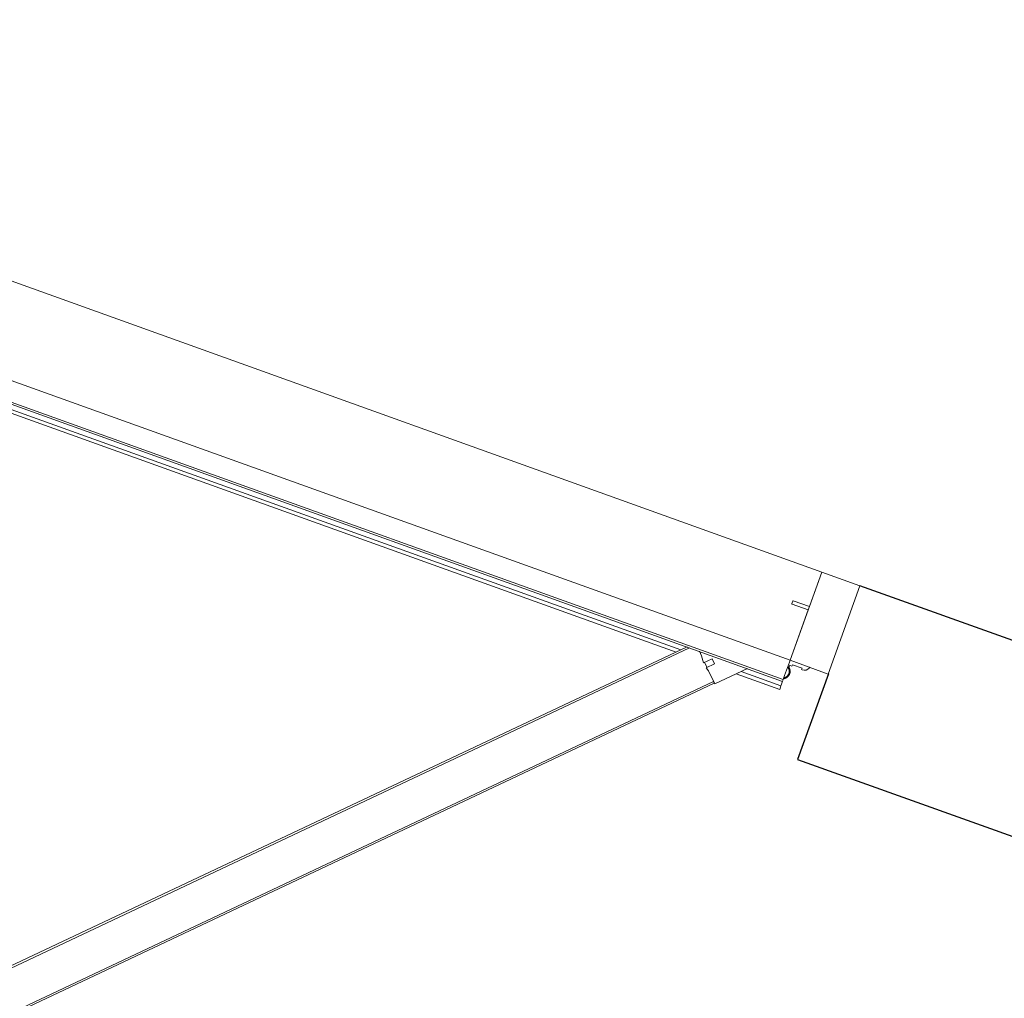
# Model space of a CAD drawing. Header units: inches. Extents: x 424 to 2043, y -237 to 445.
# Tile 11 of 256: x 533.71 to 534.78, y -89.68 to -88.62. Entities that reach past the tile are written whole.
import ezdxf

# ---------------------------------------------------------------- set-up
doc = ezdxf.new("R2010")
doc.units = ezdxf.units.IN
doc.header["$MEASUREMENT"] = 0
doc.layers.add('A-DOOR', color=31, linetype='Continuous', lineweight=9)
doc.layers.add('A-WALL', color=113, linetype='Continuous', lineweight=9)

# ---------------------------------------------------------------- blocks, each defined once
blk = doc.blocks.new('5-panel_Bi-fold_external_door_10806 - Type 1-239811-زیرزمین')
at = {"layer": 'A-DOOR'}
for p, q in [((-1.6757, 0.639), (-2.262, 0.0527)), ((-1.6743, 0.6376), (-2.2606, 0.0512)), ((-1.6432, 0.6065), (-2.2239, 0.0257)), ((-1.6417, 0.605), (-2.2211, 0.0257)), ((-2.2627, 0.0534), (-2.2904, 0.0257)), ((-2.2516, 0.0422), (-2.2627, 0.0534)), ((-2.2606, 0.0512), (-2.262, 0.0527)), ((-2.281, 0.0351), (-2.331, 0.0351)), ((-2.331, 0.0311), (-2.331, 0.0351)), ((-2.2551, 0.033), (-2.248, 0.0401)), ((-2.2509, 0.0288), (-2.2551, 0.033)), ((-2.248, 0.0401), (-2.2516, 0.0422)), ((-2.2435, 0.0361), (-2.2509, 0.0288)), ((-2.2445, 0.0351), (-2.2488, 0.0394)), ((-2.2389, 0.0296), (-2.2435, 0.0361)), ((-0.94, 0.0351), (-2.2117, 0.0351)), ((-2.331, 0.0311), (-2.285, 0.0311)), ((-2.331, 0.0301), (-2.331, 0.0311)), ((-2.331, 0.0255), (-2.331, 0.0301)), ((2.581, 0.0259), (-2.331, 0.0259)), ((-2.331, 0.0255), (-2.331, 0.0259)), ((-2.331, 0.0243), (-2.331, 0.0255)), ((-2.331, 0.0237), (-2.331, 0.0243)), ((2.581, 0.0237), (-2.331, 0.0237)), ((-2.331, 0.0193), (-2.331, 0.0237)), ((-2.2351, 0.0257), (-2.2389, 0.0296)), ((-2.2157, 0.0311), (-0.936, 0.0311)), ((-2.331, 0.0038), (-2.331, 0.0193)), ((-2.331, 0.0016), (-2.375, 0.0016)), ((-2.375, 0.0016), (-2.375, -0.1)), ((-2.3461, 0.0069), (-2.3469, 0.0069)), ((-2.3461, 0.0069), (-2.3469, 0.0069)), ((-2.3461, 0.0053), (-2.3461, 0.0069)), ((-2.3461, 0.0053), (-2.3461, 0.0069)), ((-2.335, 0.0053), (-2.3461, 0.0053)), ((-2.331, 0.0069), (-2.335, 0.0069)), ((-2.335, 0.0069), (-2.335, 0.0053)), ((-2.3325, 0.0094), (-2.3325, 0.0069)), ((-2.3325, 0.0094), (-2.3325, 0.0069)), ((-2.3325, 0.0094), (-2.3325, 0.0069)), ((-2.3325, 0.0094), (-2.3325, 0.0069)), ((-2.331, 0.0016), (-2.331, 0.0038)), ((-2.331, -0.1), (-2.331, 0.0016)), ((-2.331, 0.0016), (2.581, 0.0016)), ((-2.331, -0.0565), (-2.331, 0.0016)), ((-2.3125, -0.0565), (-2.331, -0.0565)), ((-2.331, -0.1), (-2.331, -0.0602)), ((-2.331, -0.0602), (-2.3125, -0.0602)), ((-2.312, -0.0597), (-2.312, -0.057)), ((-2.375, -0.1), (-2.331, -0.1)), ((-2.331, -0.1), (2.581, -0.1))]:
    blk.add_line(p, q, dxfattribs=at)
at = {"layer": 'A-DOOR', "flags": 128}
blk.add_lwpolyline([(-2.3312, 0.0227), (-2.3315, 0.0225), (-2.3317, 0.0224), (-2.332, 0.0222), (-2.3323, 0.022), (-2.3325, 0.0218), (-2.3328, 0.0216), (-2.333, 0.0214), (-2.3332, 0.0212), (-2.3335, 0.0209), (-2.3337, 0.0207), (-2.3339, 0.0204), (-2.3341, 0.0202), (-2.3342, 0.0199), (-2.3344, 0.0196), (-2.3346, 0.0194), (-2.3347, 0.0191), (-2.3348, 0.0188), (-2.335, 0.0185), (-2.3351, 0.0182), (-2.3352, 0.0179), (-2.3352, 0.0176), (-2.3353, 0.0173), (-2.3354, 0.017), (-2.3354, 0.0166), (-2.3355, 0.0163), (-2.3355, 0.016), (-2.3355, 0.0157), (-2.3355, 0.0154), (-2.3355, 0.015), (-2.3355, 0.0147), (-2.3354, 0.0144), (-2.3354, 0.0141), (-2.3353, 0.0138), (-2.3352, 0.0135), (-2.3351, 0.0132), (-2.335, 0.0129), (-2.3349, 0.0126), (-2.3348, 0.0123), (-2.3346, 0.012), (-2.3345, 0.0117), (-2.3343, 0.0114), (-2.3342, 0.0112), (-2.334, 0.0109), (-2.3338, 0.0106), (-2.3336, 0.0104), (-2.3334, 0.0102), (-2.3331, 0.0099), (-2.3329, 0.0097), (-2.3327, 0.0095), (-2.3324, 0.0093), (-2.3322, 0.0091), (-2.3319, 0.0089), (-2.3316, 0.0087), (-2.3313, 0.0086), (-2.3311, 0.0084)], dxfattribs=at)
blk.add_lwpolyline([(-2.3312, 0.0227), (-2.3315, 0.0225), (-2.3317, 0.0224), (-2.332, 0.0222), (-2.3323, 0.022), (-2.3325, 0.0218), (-2.3328, 0.0216), (-2.333, 0.0214), (-2.3332, 0.0212), (-2.3335, 0.0209), (-2.3337, 0.0207), (-2.3339, 0.0204), (-2.3341, 0.0202), (-2.3342, 0.0199), (-2.3344, 0.0196), (-2.3346, 0.0194), (-2.3347, 0.0191), (-2.3348, 0.0188), (-2.335, 0.0185), (-2.3351, 0.0182), (-2.3352, 0.0179), (-2.3352, 0.0176), (-2.3353, 0.0173), (-2.3354, 0.017), (-2.3354, 0.0166), (-2.3355, 0.0163), (-2.3355, 0.016), (-2.3355, 0.0157), (-2.3355, 0.0154), (-2.3355, 0.015), (-2.3355, 0.0147), (-2.3354, 0.0144), (-2.3354, 0.0141), (-2.3353, 0.0138), (-2.3352, 0.0135), (-2.3351, 0.0132), (-2.335, 0.0129), (-2.3349, 0.0126), (-2.3348, 0.0123), (-2.3346, 0.012), (-2.3345, 0.0117), (-2.3343, 0.0114), (-2.3342, 0.0112), (-2.334, 0.0109), (-2.3338, 0.0106), (-2.3336, 0.0104), (-2.3334, 0.0102), (-2.3331, 0.0099), (-2.3329, 0.0097), (-2.3327, 0.0095), (-2.3324, 0.0093), (-2.3322, 0.0091), (-2.3319, 0.0089), (-2.3316, 0.0087), (-2.3313, 0.0086), (-2.3311, 0.0084)], dxfattribs=at)
blk.add_lwpolyline([(-2.3312, 0.0227), (-2.3315, 0.0225), (-2.3317, 0.0224), (-2.332, 0.0222), (-2.3323, 0.022), (-2.3325, 0.0218), (-2.3328, 0.0216), (-2.333, 0.0214), (-2.3332, 0.0212), (-2.3335, 0.0209), (-2.3337, 0.0207), (-2.3339, 0.0204), (-2.3341, 0.0202), (-2.3342, 0.0199), (-2.3344, 0.0196), (-2.3346, 0.0194), (-2.3347, 0.0191), (-2.3348, 0.0188), (-2.335, 0.0185), (-2.3351, 0.0182), (-2.3352, 0.0179), (-2.3352, 0.0176), (-2.3353, 0.0173), (-2.3354, 0.017), (-2.3354, 0.0166), (-2.3355, 0.0163), (-2.3355, 0.016), (-2.3355, 0.0157), (-2.3355, 0.0154), (-2.3355, 0.015), (-2.3355, 0.0147), (-2.3354, 0.0144), (-2.3354, 0.0141), (-2.3353, 0.0138), (-2.3352, 0.0135), (-2.3351, 0.0132), (-2.335, 0.0129), (-2.3349, 0.0126), (-2.3348, 0.0123), (-2.3346, 0.012), (-2.3345, 0.0117), (-2.3343, 0.0114), (-2.3342, 0.0112), (-2.334, 0.0109), (-2.3338, 0.0106), (-2.3336, 0.0104), (-2.3334, 0.0102), (-2.3331, 0.0099), (-2.3329, 0.0097), (-2.3327, 0.0095), (-2.3324, 0.0093), (-2.3322, 0.0091), (-2.3319, 0.0089), (-2.3316, 0.0087), (-2.3313, 0.0086), (-2.3311, 0.0084)], dxfattribs=at)
blk.add_lwpolyline([(-2.3312, 0.0227), (-2.3315, 0.0225), (-2.3317, 0.0224), (-2.332, 0.0222), (-2.3323, 0.022), (-2.3325, 0.0218), (-2.3328, 0.0216), (-2.333, 0.0214), (-2.3332, 0.0212), (-2.3335, 0.0209), (-2.3337, 0.0207), (-2.3339, 0.0204), (-2.3341, 0.0202), (-2.3342, 0.0199), (-2.3344, 0.0196), (-2.3346, 0.0194), (-2.3347, 0.0191), (-2.3348, 0.0188), (-2.335, 0.0185), (-2.3351, 0.0182), (-2.3352, 0.0179), (-2.3352, 0.0176), (-2.3353, 0.0173), (-2.3354, 0.017), (-2.3354, 0.0166), (-2.3355, 0.0163), (-2.3355, 0.016), (-2.3355, 0.0157), (-2.3355, 0.0154), (-2.3355, 0.015), (-2.3355, 0.0147), (-2.3354, 0.0144), (-2.3354, 0.0141), (-2.3353, 0.0138), (-2.3352, 0.0135), (-2.3351, 0.0132), (-2.335, 0.0129), (-2.3349, 0.0126), (-2.3348, 0.0123), (-2.3346, 0.012), (-2.3345, 0.0117), (-2.3343, 0.0114), (-2.3342, 0.0112), (-2.334, 0.0109), (-2.3338, 0.0106), (-2.3336, 0.0104), (-2.3334, 0.0102), (-2.3331, 0.0099), (-2.3329, 0.0097), (-2.3327, 0.0095), (-2.3324, 0.0093), (-2.3322, 0.0091), (-2.3319, 0.0089), (-2.3316, 0.0087), (-2.3313, 0.0086), (-2.3311, 0.0084)], dxfattribs=at)
blk.add_lwpolyline([(-2.3312, 0.0227), (-2.3315, 0.0225), (-2.3317, 0.0224), (-2.332, 0.0222), (-2.3323, 0.022), (-2.3325, 0.0218), (-2.3328, 0.0216), (-2.333, 0.0214), (-2.3332, 0.0212), (-2.3335, 0.0209), (-2.3337, 0.0207), (-2.3339, 0.0204), (-2.3341, 0.0202), (-2.3342, 0.0199), (-2.3344, 0.0196), (-2.3346, 0.0194), (-2.3347, 0.0191), (-2.3348, 0.0188), (-2.335, 0.0185), (-2.3351, 0.0182), (-2.3352, 0.0179), (-2.3352, 0.0176), (-2.3353, 0.0173), (-2.3354, 0.017), (-2.3354, 0.0166), (-2.3355, 0.0163), (-2.3355, 0.016), (-2.3355, 0.0157), (-2.3355, 0.0154), (-2.3355, 0.015), (-2.3355, 0.0147), (-2.3354, 0.0144), (-2.3354, 0.0141), (-2.3353, 0.0138), (-2.3352, 0.0135), (-2.3351, 0.0132), (-2.335, 0.0129), (-2.3349, 0.0126), (-2.3348, 0.0123), (-2.3346, 0.012), (-2.3345, 0.0117), (-2.3343, 0.0114), (-2.3342, 0.0112), (-2.334, 0.0109), (-2.3338, 0.0106), (-2.3336, 0.0104), (-2.3334, 0.0102), (-2.3331, 0.0099), (-2.3329, 0.0097), (-2.3327, 0.0095), (-2.3324, 0.0093), (-2.3322, 0.0091), (-2.3319, 0.0089), (-2.3316, 0.0087), (-2.3313, 0.0086), (-2.3311, 0.0084)], dxfattribs=at)
blk.add_lwpolyline([(-2.3312, 0.0227), (-2.3315, 0.0225), (-2.3317, 0.0224), (-2.332, 0.0222), (-2.3323, 0.022), (-2.3325, 0.0218), (-2.3328, 0.0216), (-2.333, 0.0214), (-2.3332, 0.0212), (-2.3335, 0.0209), (-2.3337, 0.0207), (-2.3339, 0.0204), (-2.3341, 0.0202), (-2.3342, 0.0199), (-2.3344, 0.0196), (-2.3346, 0.0194), (-2.3347, 0.0191), (-2.3348, 0.0188), (-2.335, 0.0185), (-2.3351, 0.0182), (-2.3352, 0.0179), (-2.3352, 0.0176), (-2.3353, 0.0173), (-2.3354, 0.017), (-2.3354, 0.0166), (-2.3355, 0.0163), (-2.3355, 0.016), (-2.3355, 0.0157), (-2.3355, 0.0154), (-2.3355, 0.015), (-2.3355, 0.0147), (-2.3354, 0.0144), (-2.3354, 0.0141), (-2.3353, 0.0138), (-2.3352, 0.0135), (-2.3351, 0.0132), (-2.335, 0.0129), (-2.3349, 0.0126), (-2.3348, 0.0123), (-2.3346, 0.012), (-2.3345, 0.0117), (-2.3343, 0.0114), (-2.3342, 0.0112), (-2.334, 0.0109), (-2.3338, 0.0106), (-2.3336, 0.0104), (-2.3334, 0.0102), (-2.3331, 0.0099), (-2.3329, 0.0097), (-2.3327, 0.0095), (-2.3324, 0.0093), (-2.3322, 0.0091), (-2.3319, 0.0089), (-2.3316, 0.0087), (-2.3313, 0.0086), (-2.3311, 0.0084)], dxfattribs=at)
blk.add_lwpolyline([(-2.3312, 0.0227), (-2.3315, 0.0225), (-2.3317, 0.0224), (-2.332, 0.0222), (-2.3323, 0.022), (-2.3325, 0.0218), (-2.3328, 0.0216), (-2.333, 0.0214), (-2.3332, 0.0212), (-2.3335, 0.0209), (-2.3337, 0.0207), (-2.3339, 0.0204), (-2.3341, 0.0202), (-2.3342, 0.0199), (-2.3344, 0.0196), (-2.3346, 0.0194), (-2.3347, 0.0191), (-2.3348, 0.0188), (-2.335, 0.0185), (-2.3351, 0.0182), (-2.3352, 0.0179), (-2.3352, 0.0176), (-2.3353, 0.0173), (-2.3354, 0.017), (-2.3354, 0.0166), (-2.3355, 0.0163), (-2.3355, 0.016), (-2.3355, 0.0157), (-2.3355, 0.0154), (-2.3355, 0.015), (-2.3355, 0.0147), (-2.3354, 0.0144), (-2.3354, 0.0141), (-2.3353, 0.0138), (-2.3352, 0.0135), (-2.3351, 0.0132), (-2.335, 0.0129), (-2.3349, 0.0126), (-2.3348, 0.0123), (-2.3346, 0.012), (-2.3345, 0.0117), (-2.3343, 0.0114), (-2.3342, 0.0112), (-2.334, 0.0109), (-2.3338, 0.0106), (-2.3336, 0.0104), (-2.3334, 0.0102), (-2.3331, 0.0099), (-2.3329, 0.0097), (-2.3327, 0.0095), (-2.3324, 0.0093), (-2.3322, 0.0091), (-2.3319, 0.0089), (-2.3316, 0.0087), (-2.3313, 0.0086), (-2.3311, 0.0084)], dxfattribs=at)
blk.add_lwpolyline([(-2.3312, 0.0227), (-2.3315, 0.0225), (-2.3317, 0.0224), (-2.332, 0.0222), (-2.3323, 0.022), (-2.3325, 0.0218), (-2.3328, 0.0216), (-2.333, 0.0214), (-2.3332, 0.0212), (-2.3335, 0.0209), (-2.3337, 0.0207), (-2.3339, 0.0204), (-2.3341, 0.0202), (-2.3342, 0.0199), (-2.3344, 0.0196), (-2.3346, 0.0194), (-2.3347, 0.0191), (-2.3348, 0.0188), (-2.335, 0.0185), (-2.3351, 0.0182), (-2.3352, 0.0179), (-2.3352, 0.0176), (-2.3353, 0.0173), (-2.3354, 0.017), (-2.3354, 0.0166), (-2.3355, 0.0163), (-2.3355, 0.016), (-2.3355, 0.0157), (-2.3355, 0.0154), (-2.3355, 0.015), (-2.3355, 0.0147), (-2.3354, 0.0144), (-2.3354, 0.0141), (-2.3353, 0.0138), (-2.3352, 0.0135), (-2.3351, 0.0132), (-2.335, 0.0129), (-2.3349, 0.0126), (-2.3348, 0.0123), (-2.3346, 0.012), (-2.3345, 0.0117), (-2.3343, 0.0114), (-2.3342, 0.0112), (-2.334, 0.0109), (-2.3338, 0.0106), (-2.3336, 0.0104), (-2.3334, 0.0102), (-2.3331, 0.0099), (-2.3329, 0.0097), (-2.3327, 0.0095), (-2.3324, 0.0093), (-2.3322, 0.0091), (-2.3319, 0.0089), (-2.3316, 0.0087), (-2.3313, 0.0086), (-2.3311, 0.0084)], dxfattribs=at)
at = {"layer": 'A-DOOR'}
for centre, radius, start, end in [((-2.3275, 0.0156), 0.007, 124.641, 235.359), ((-2.3469, -0.0001), 0.007, 90, 159.7478), ((-2.3469, -0.0001), 0.007, 90, 159.7478), ((-2.353, 0.0021), 0.0005, 159.7478, 270), ((-2.353, 0.0021), 0.0005, 159.7478, 270), ((-2.3275, 0.0156), 0.008, 231.3178, 244.0452), ((-2.3275, 0.0156), 0.008, 231.3178, 244.0452), ((-2.3275, 0.0156), 0.008, 231.3178, 244.0452), ((-2.3275, 0.0156), 0.008, 231.3178, 244.0452), ((-2.3125, -0.057), 0.0005, 0, 90), ((-2.3125, -0.0597), 0.0005, 270, 0)]:
    blk.add_arc(centre, radius, start, end, dxfattribs=at)

msp = doc.modelspace()

# ---------------------------------------------------------------- linework, layer by layer
at = {"layer": 'A-WALL', "lineweight": 25}
for p, q in [((537.9572, -90.4353), (534.6218, -89.2377)), ((534.5875, -89.3333), (534.5542, -89.4259)), ((534.5542, -89.4259), (538.0706, -90.6885))]:
    msp.add_line(p, q, dxfattribs=at)

# ---------------------------------------------------------------- block references
at = {"layer": 'A-DOOR', "rotation": 160.2497600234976}
msp.add_blockref('5-panel_Bi-fold_external_door_10806 - Type 1-239811-زیرزمین', (532.3527, -88.5293), dxfattribs=at)

doc.saveas('drawing.dxf')
